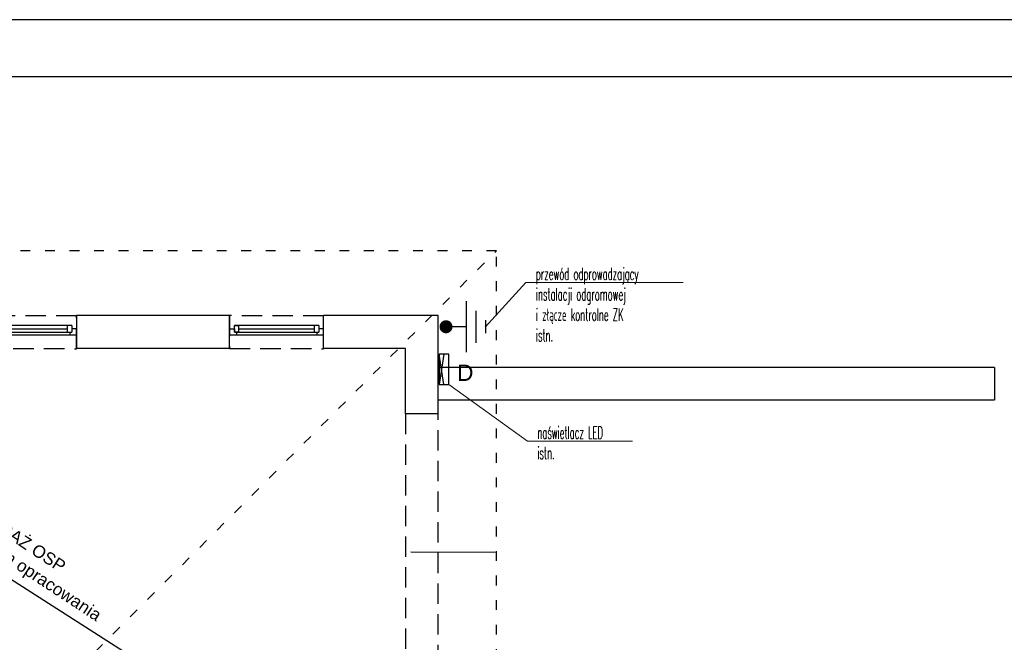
# Model space of a CAD drawing. Header units: millimetres. Extents: x 19325 to 32410, y -4876 to 2807.
# Tile 44 of 72: x 20447 to 21651, y -1926 to -1165. Entities that reach past the tile are written whole.
import ezdxf
from ezdxf import colors
from ezdxf.entities.mleader import LeaderData, LeaderLine
from ezdxf.enums import TextEntityAlignment as Align
from ezdxf.math import Vec2, Vec3

# ---------------------------------------------------------------- set-up
doc = ezdxf.new("R2010")
doc.units = ezdxf.units.MM
doc.linetypes.add('ACAD_ISO03W100', pattern=[30, 12, -18])
doc.linetypes.add('DASHED', pattern=[0.75, 0.5, -0.25])
for name, color, linetype, lineweight in [('.WK_WODA_OPIS', 7, 'Continuous', 13), ('2E_INSTA', 40, 'Continuous', 30), ('2E_OSWIETL', 40, 'Continuous', 30), ('AMATECH_OPRAWY AWARYJNE', 4, 'Continuous', 30)]:
    doc.layers.add(name, color=color, linetype=linetype, lineweight=lineweight)
for name, color, linetype in [('A_okno', 3, 'Continuous'), ('A_opis pom', 1, 'Continuous'), ('A_opis stolarki', 3, 'Continuous'), ('A_SC_MUROWANA_DZIAŁOWA', 42, 'Continuous'), ('A_schody', 3, 'Continuous'), ('A_scianazew', 42, 'Continuous')]:
    doc.layers.add(name, color=color, linetype=linetype)
doc.styles.add('Opisowy', font='arial.ttf', dxfattribs={"width": 0.8})
doc.styles.add('PITSIMP8', font='pitsimp8')
doc.styles.get("Standard").update_dxf_attribs({"font": 'arial.ttf'})
doc.styles.add('WYMIARY', font='romans.shx', dxfattribs={"width": 0.7})

# ---------------------------------------------------------------- blocks, each defined once
blk = doc.blocks.new('2DEL_506')
for p, q in [((0.5, 1), (-0.5, 1)), ((-0.5, 0.5), (0.5, 1)), ((0.5, 0.5), (-0.5, 1)), ((-0.5, 1), (-0.5, 0)), ((0.5, 0), (0.5, 1)), ((-0.5, 0), (0.5, 0))]:
    blk.add_line(p, q)
at = {"linetype": 'ByBlock', "style": 'PITSIMP8', "flags": 9}
for tag, p in [('VOLUMENSTROM', (-0.219, 0.469)), ('RAUM/GRUPPE', (-0.219, 0.589)), ('DRUCK/-STUFE', (-0.219, 0.449)), ('BEZEICHNUNG', (-0.219, 0.609)), ('TEMPERATUR', (-0.219, 0.369)), ('POS.NR.G-LV', (-0.219, 0.569)), ('ANSCHLUSS', (-0.219, 0.429)), ('SCHUTZART', (-0.219, 0.329)), ('DREHZAHL', (-0.219, 0.349)), ('KENNUNG', (-0.219, 0.509)), ('LEISTUNG', (-0.219, 0.489)), ('FABRIKAT', (-0.219, 0.549)), ('GROESSE', (-0.219, 0.409)), ('TYP', (-0.219, 0.529)), ('DN', (-0.219, 0.389)), ('SPANNUNG/FREQUENZ', (-0.219, 0.309)), ('GEWICHT', (-0.219, 0.289)), ('FREI', (-0.219, 0.269)), ('FREI', (-0.219, 0.249)), ('FREI', (-0.219, 0.229))]:
    blk.add_attdef(tag, text='', height=0.01, dxfattribs=at).set_placement(p, align=Align.MIDDLE)
blk = doc.blocks.new('2DEL_406')
for p, q in [((0, 0), (0, 1.007)), ((-1.25, 0), (1.25, 0)), ((-0.783, -0.467), (0.783, -0.467)), ((-0.315, -0.935), (0.315, -0.935))]:
    blk.add_line(p, q)
at = {"color": 0, "const_width": 0.319}
blk.add_lwpolyline([(-0.159, 1.007, 1), (0.159, 1.007, 1)], format="xyb", close=True, dxfattribs=at)
at = {"linetype": 'ByBlock', "style": 'PITSIMP8', "flags": 9}
for tag, p in [('VOLUMENSTROM', (0.514, 0.501)), ('DRUCK/-STUFE', (0.514, 0.481)), ('RAUM/GRUPPE', (0.514, 0.621)), ('BEZEICHNUNG', (0.514, 0.641)), ('POS.NR.G-LV', (0.514, 0.601)), ('KENNUNG', (0.514, 0.541)), ('LEISTUNG', (0.514, 0.521)), ('FABRIKAT', (0.514, 0.581)), ('TYP', (0.514, 0.561)), ('SPANNUNG/FREQUENZ', (0.514, 0.341)), ('TEMPERATUR', (0.514, 0.401)), ('ANSCHLUSS', (0.514, 0.461)), ('SCHUTZART', (0.514, 0.361)), ('DREHZAHL', (0.514, 0.381)), ('GROESSE', (0.514, 0.441)), ('GEWICHT', (0.514, 0.321)), ('FREI', (0.514, 0.301)), ('FREI', (0.514, 0.281)), ('FREI', (0.514, 0.261)), ('DN', (0.514, 0.421))]:
    blk.add_attdef(tag, text='', height=0.01, dxfattribs=at).set_placement(p, align=Align.MIDDLE)
blk = doc.blocks.new('_None')

msp = doc.modelspace()

# ---------------------------------------------------------------- linework, layer by layer
for points in [[(19325.1, -4134.6), (23523.3, -4134.6), (23523.3, -1164.6), (19325.1, -1164.6)], [(19623.8, -4064.6), (23453.3, -4064.6), (23453.3, -1234.6), (19623.8, -1234.6)]]:
    msp.add_lwpolyline(points, close=True)
at = {"linetype": 'DASHED', "ltscale": 50}
for points in [[(20402, -1526.5), (20402, -1566.5), (20517, -1566.9), (20517, -1526.9)], [(20704, -1526.5), (20704, -1566.5), (20819, -1566.9), (20819, -1526.9)], [(20959, -1646.5), (20919, -1646.5), (20919, -1991.5), (20959, -1991.5)]]:
    msp.add_lwpolyline(points, close=True, dxfattribs=at)
at = {"layer": 'A_okno'}
for p, q in [((20459.5, -1538.5, 0), (20408, -1538.5, 0)), ((20511, -1538.5, 0), (20459.5, -1538.5, 0)), ((20506, -1546.5, 0), (20506, -1538.5, 0)), ((20511, -1538.5, 0), (20511, -1546.5, 0)), ((20761.5, -1538.5, 0), (20710, -1538.5, 0)), ((20710, -1546.5, 0), (20710, -1538.5, 0)), ((20710, -1538.5, 0), (20715, -1538.5, 0)), ((20715, -1538.5, 0), (20715, -1542, 0)), ((20715, -1538.5, 0), (20715, -1546.5, 0)), ((20813, -1538.5, 0), (20761.5, -1538.5, 0)), ((20808, -1546.5, 0), (20808, -1538.5, 0)), ((20813, -1538.5, 0), (20813, -1546.5, 0)), ((20408, -1546.5, 0), (20459.5, -1546.5, 0)), ((20459.5, -1550.5, 0), (20410.5, -1550.5, 0)), ((20413, -1542.5, 0), (20459.5, -1542.5, 0)), ((20459.5, -1542.5, 0), (20506, -1542.5, 0)), ((20459.5, -1546.5, 0), (20511, -1546.5, 0)), ((20517, -1550.5, 0), (20459.5, -1550.5, 0)), ((20508.5, -1546.5, 0), (20508.5, -1550.5, 0)), ((20517, -1542.5, 0), (20511, -1542.5, 0)), ((20704, -1542.5, 0), (20710, -1542.5, 0)), ((20712.5, -1550.5, 0), (20704, -1550.5, 0)), ((20710, -1542.5, 0), (20710, -1546.5, 0)), ((20715, -1546.5, 0), (20710, -1546.5, 0)), ((20710, -1546.5, 0), (20761.5, -1546.5, 0)), ((20712.5, -1546.5, 0), (20712.5, -1550.5, 0)), ((20761.5, -1550.5, 0), (20712.5, -1550.5, 0)), ((20715, -1542.5, 0), (20761.5, -1542.5, 0)), ((20715, -1543, 0), (20715, -1546.5, 0)), ((20761.5, -1542.5, 0), (20808, -1542.5, 0)), ((20761.5, -1546.5, 0), (20813, -1546.5, 0)), ((20819, -1550.5, 0), (20761.5, -1550.5, 0)), ((20810.5, -1546.5, 0), (20810.5, -1550.5, 0)), ((20819, -1542.5, 0), (20813, -1542.5, 0))]:
    msp.add_line(p, q, dxfattribs=at)
at = {"layer": 'A_opis stolarki'}
msp.add_line((21028.7, -1816, 0.1), (20925.5, -1815.9, -0.1), dxfattribs=at)
at = {"layer": 'A_SC_MUROWANA_DZIAŁOWA', "linetype": 'ACAD_ISO03W100'}
msp.add_line((20434, -2043.1), (21030.3, -1447.3), dxfattribs=at)
at = {"layer": 'A_SC_MUROWANA_DZIAŁOWA'}
msp.add_line((19994, -1566.5), (20919, -2156.5), dxfattribs=at)
at = {"layer": 'A_SC_MUROWANA_DZIAŁOWA', "linetype": 'ACAD_ISO03W100'}
msp.add_lwpolyline([(19883, -3266.4), (21030.3, -3266.4), (21030.3, -1447.3), (19883, -1447.3)], close=True, dxfattribs=at)
at = {"layer": 'A_schody'}
for p, q in [((21639.2, -1590), (20959, -1590)), ((21639.2, -1590), (21639.2, -1630)), ((21639, -1630), (20959, -1630))]:
    msp.add_line(p, q, dxfattribs=at)
at = {"layer": 'A_scianazew'}
for p, q in [((20704, -1526.5), (20517, -1526.5)), ((20704, -1566.5), (20704, -1526.5)), ((20959, -1526.5), (20819, -1526.5)), ((20819, -1566.5), (20819, -1526.5)), ((20959, -1646.5), (20959, -1526.5)), ((20704, -1566.5), (20517, -1566.5)), ((20919, -1566.5), (20819, -1566.5)), ((20919, -1646.5), (20919, -1566.5)), ((20959, -1646.5), (20919, -1646.5))]:
    msp.add_line(p, q, dxfattribs=at)
msp.add_lwpolyline([(20517, -1526.5), (20517, -1566.5)], dxfattribs=at)

# ---------------------------------------------------------------- block references
at = {"layer": '2E_INSTA', "xscale": 25, "yscale": 25, "zscale": 25, "rotation": 90}
msp.add_blockref('2DEL_406', (20993.8, -1540.1), dxfattribs=at)
at = {"layer": '2E_OSWIETL', "xscale": 37, "yscale": 12, "zscale": 37, "rotation": 90}
msp.add_blockref('2DEL_506', (20972.1, -1592.1, 0.3), dxfattribs=at)

# ---------------------------------------------------------------- texts
at = {"layer": 'A_opis pom'}
msp.add_text('GARAŻ OSP', height=15, rotation=326.6584, dxfattribs=at).set_placement((20395.1, -1774))
at = {"layer": 'A_opis pom', "insert": (20326.5, -1741.7, 0.1), "char_height": 15, "width": 473.91, "attachment_point": 1, "rotation": 326.6584}
msp.add_mtext('poza zakresem opracowania', dxfattribs=at)
at = {"layer": 'AMATECH_OPRAWY AWARYJNE', "linetype": 'ByBlock', "style": 'Opisowy'}
msp.add_text('D', height=20, dxfattribs=at).set_placement((20982, -1606.3, 0.5))

# ---------------------------------------------------------------- next in the draw order: leaders
at = {"layer": '.WK_WODA_OPIS'}
ml = msp.add_multileader_mtext('Standard', dxfattribs=at)
ml.set_content('{\\W0.5;naświetlacz LED\\Pistn.}', color=256, style='WYMIARY')
ml.set_leader_properties(linetype='ByLayer', lineweight=-1)
ml.set_arrow_properties(name='NONE')
ml.build(insert=Vec2(0, 0))
ml.multileader.update_dxf_attribs({"text_left_attachment_type": 6, "text_right_attachment_type": 6, "text_top_attachment_type": 0, "text_bottom_attachment_type": 0, "dogleg_length": 86.4, "arrow_head_size": 5})
ctx = ml.context
ctx.base_point, ctx.char_height, ctx.arrow_head_size, ctx.landing_gap_size, ctx.plane_origin = Vec3(21079, -1680), 15, 5, 1.25, Vec3(-855235.5, 6520859.2)
ctx.left_attachment, ctx.right_attachment = 6, 6
notes = []
notes.append((ctx, [(1, (1, 1, 0), (21068.2, -1680), (1, 0), 10.8, [(0, [(20972.1, -1610.6)], 256, [])])]))
ctx.mtext.insert, ctx.mtext.line_spacing_style = Vec3(21080.3, -1662), 2
ctx.mtext.has_bg_fill, ctx.mtext.bg_color, ctx.mtext.bg_scale_factor, ctx.mtext.bg_transparency, ctx.mtext.use_window_bg_color = 1, -1027028792, 1.5, 0, 1
for ctx, leaders in notes:
    for number, flags, end, landing, length, lines in leaders:
        leader = LeaderData()
        leader.index, (leader.has_last_leader_line, leader.has_dogleg_vector, leader.attachment_direction) = number, flags
        leader.last_leader_point, leader.dogleg_vector, leader.dogleg_length = Vec3(end), Vec3(landing), length
        for number, points, colour, breaks in lines:
            line = LeaderLine()
            line.index, line.vertices, line.color, line.breaks = number, Vec3.list(points), colors.encode_raw_color(colour), breaks
            leader.lines.append(line)
        ctx.leaders.append(leader)

# ---------------------------------------------------------------- next in the draw order: leaders
ml = msp.add_multileader_mtext('Standard', dxfattribs=at)
ml.set_content('{\\W0.5;przewód odprowadzający\\Pinstalacji odgromowej \\Pi złącze kontrolne ZK\\Pistn.}', color=256, style='WYMIARY')
ml.set_leader_properties(linetype='ByLayer', lineweight=-1)
ml.set_arrow_properties(name='NONE')
ml.build(insert=Vec2(0, 0))
ml.multileader.update_dxf_attribs({"text_left_attachment_type": 6, "text_right_attachment_type": 6, "text_top_attachment_type": 0, "text_bottom_attachment_type": 0, "dogleg_length": 86.4, "arrow_head_size": 5})
ctx = ml.context
ctx.base_point, ctx.char_height, ctx.arrow_head_size, ctx.landing_gap_size, ctx.plane_origin = Vec3(21077.2, -1485.9), 15, 5, 1.25, Vec3(-855239, 6521088.5)
ctx.left_attachment, ctx.right_attachment = 6, 6
notes = []
notes.append((ctx, [(1, (1, 1, 0), (21066.4, -1485.9), (1, 0), 10.8, [(0, [(21016.4, -1540.5)], 256, [])])]))
ctx.mtext.insert, ctx.mtext.line_spacing_style = Vec3(21078.5, -1467.9), 2
ctx.mtext.has_bg_fill, ctx.mtext.bg_color, ctx.mtext.bg_scale_factor, ctx.mtext.bg_transparency, ctx.mtext.use_window_bg_color = 1, -1027028792, 1.5, 0, 1
for ctx, leaders in notes:
    for number, flags, end, landing, length, lines in leaders:
        leader = LeaderData()
        leader.index, (leader.has_last_leader_line, leader.has_dogleg_vector, leader.attachment_direction) = number, flags
        leader.last_leader_point, leader.dogleg_vector, leader.dogleg_length = Vec3(end), Vec3(landing), length
        for number, points, colour, breaks in lines:
            line = LeaderLine()
            line.index, line.vertices, line.color, line.breaks = number, Vec3.list(points), colors.encode_raw_color(colour), breaks
            leader.lines.append(line)
        ctx.leaders.append(leader)

doc.saveas('drawing.dxf')
